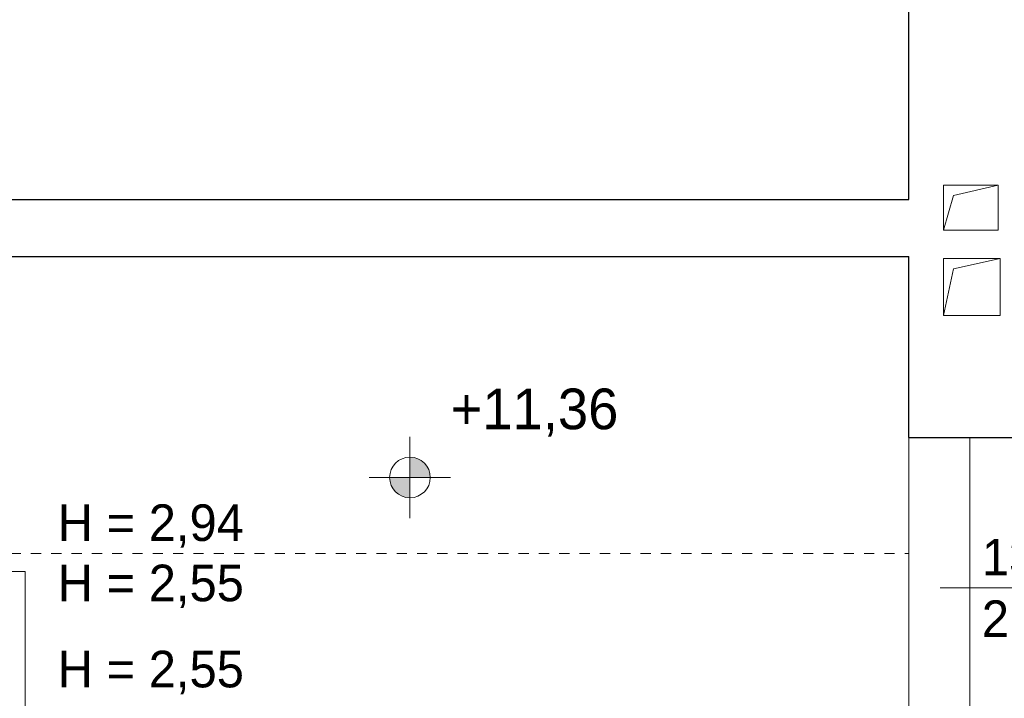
# Model space of a CAD drawing. Extents: x -145259 to -66341, y -2316 to 227384.
# Tile 123 of 141: x -92484 to -87639, y 172251 to 175588. Entities that reach past the tile are written whole.
import ezdxf

# ---------------------------------------------------------------- set-up
doc = ezdxf.new("R2010")
doc.units = 0
doc.header["$MEASUREMENT"] = 0
doc.linetypes.add('Hidden Line', pattern=[100, 50, -50])
for name, color, linetype, lineweight in [('Arch opisy_Nr_Pióra__21', 7, 'Continuous', 13), ('INWENT DACH_Nr_Pióra__21', 7, 'Continuous', 13), ('Inwent kominy_Nr_Pióra__21', 7, 'Continuous', 13), ('INWENT OPISY_Nr_Pióra__21', 7, 'Continuous', 13), ('INWENT RZĘDNE_Nr_Pióra__21', 7, 'Continuous', 13), ('INWENT.ŚCIANY_Nr_Pióra__1', 7, 'Continuous', 25), ('Istniejące schody_Nr_Pióra__21', 7, 'Continuous', 13)]:
    doc.layers.add(name, color=color, linetype=linetype, lineweight=lineweight)
doc.layers.add('INWENT RZĘDNE', color=7, linetype='Continuous')
doc.styles.add('GENERATED_STYLE_2', font='txt')
doc.styles.add('GENERATED_STYLE_7', font='txt')

# ---------------------------------------------------------------- blocks, each defined once
blk = doc.blocks.new('Koty wysokościowe_32', base_point=(-90563.3, 173336.8))
at = {"layer": 'INWENT RZĘDNE_Nr_Pióra__21', "linetype": 'Continuous'}
for points in [[(-90563.3, 173336.8), (-90463.3, 173336.8), (-90470.9, 173375), (-90492.6, 173407.5), (-90525.1, 173429.1), (-90563.3, 173436.8)], [(-90563.3, 173336.8), (-90663.3, 173336.8), (-90655.7, 173298.5), (-90634, 173266), (-90601.6, 173244.4), (-90563.3, 173236.8)]]:
    blk.add_hatch(color=256, dxfattribs=at).paths.add_polyline_path(points, flags=0)
for p, q in [((-90563.3, 173136.8), (-90563.3, 173536.8)), ((-90763.3, 173336.8), (-90363.3, 173336.8))]:
    blk.add_line(p, q, dxfattribs=at)
blk.add_circle((-90563.3, 173336.8), 100, dxfattribs=at)
at = {"layer": 'INWENT RZĘDNE_Nr_Pióra__21', "insert": (-90363.3, 173536.8), "char_height": 200, "attachment_point": 7, "style": 'GENERATED_STYLE_2'}
blk.add_mtext('{+11,36}', dxfattribs=at)

msp = doc.modelspace()

# ---------------------------------------------------------------- linework, layer by layer
at = {"layer": 'Arch opisy_Nr_Pióra__21', "linetype": 'Continuous'}
for p, q in [((-92456, 172874.7), (-93656, 172874.7)), ((-92456, 172154.7), (-92456, 172874.7))]:
    msp.add_line(p, q, dxfattribs=at)
at = {"layer": 'INWENT DACH_Nr_Pióra__21', "linetype": 'Hidden Line'}
msp.add_line((-95628.7, 172963.6), (-88108.7, 172963.6), dxfattribs=at)
at = {"layer": 'Inwent kominy_Nr_Pióra__21', "linetype": 'Continuous'}
for p, q in [((-87938.7, 174553.6), (-87938.7, 174773.6)), ((-87938.7, 174773.6), (-87668.7, 174773.6)), ((-87888.7, 174723.6), (-87668.7, 174773.6)), ((-87668.7, 174773.6), (-87668.7, 174553.6)), ((-87938.7, 174553.6), (-87888.7, 174723.6)), ((-87668.7, 174553.6), (-87938.7, 174553.6)), ((-87938.7, 174133.6), (-87938.7, 174413.6)), ((-87938.7, 174413.6), (-87658.7, 174413.6)), ((-87888.7, 174363.6), (-87658.7, 174413.6)), ((-87658.7, 174413.6), (-87658.7, 174133.6)), ((-87938.7, 174133.6), (-87888.7, 174363.6)), ((-87658.7, 174133.6), (-87938.7, 174133.6))]:
    msp.add_line(p, q, dxfattribs=at)
at = {"layer": 'INWENT OPISY_Nr_Pióra__21', "linetype": 'Continuous'}
msp.add_line((-87213.7, 172793.6), (-87953.7, 172793.6), dxfattribs=at)
at = {"layer": 'INWENT.ŚCIANY_Nr_Pióra__1', "linetype": 'Continuous'}
for p, q in [((-88108.7, 174703.6), (-88108.7, 176653.6)), ((-93458.7, 174703.6), (-88108.7, 174703.6)), ((-92528.7, 174423.6), (-88108.7, 174423.6)), ((-88108.7, 173533.6), (-88108.7, 174423.6)), ((-88108.7, 173533.6), (-87478.7, 173533.6))]:
    msp.add_line(p, q, dxfattribs=at)
at = {"layer": 'Istniejące schody_Nr_Pióra__21', "linetype": 'Continuous'}
for p, q in [((-88108.7, 173533.6), (-88108.7, 172053.6)), ((-87808.7, 173533.6), (-87808.7, 172053.6))]:
    msp.add_line(p, q, dxfattribs=at)

# ---------------------------------------------------------------- block references
at = {"layer": 'INWENT RZĘDNE'}
msp.add_blockref('Koty wysokościowe_32', (-90563.3, 173336.8), dxfattribs=at)

# ---------------------------------------------------------------- texts
at = {"layer": 'INWENT OPISY_Nr_Pióra__21', "linetype": 'Continuous', "char_height": 180, "attachment_point": 2, "style": 'GENERATED_STYLE_7'}
for s, insert in [('{H = 2,94}', (-91838.7, 173204.4)), ('{H = 2,55}', (-91838.7, 172908)), ('{H = 2,55}', (-91838.7, 172484.4))]:
    msp.add_mtext(s, dxfattribs=dict(at, insert=insert))
at = {"layer": 'INWENT OPISY_Nr_Pióra__21', "linetype": 'Continuous', "insert": (-87548.7, 173034.8), "char_height": 180, "width": 1346.334, "attachment_point": 2, "line_spacing_factor": 1.008452, "style": 'GENERATED_STYLE_7'}
msp.add_mtext('{134\\P210}', dxfattribs=at)

doc.saveas('drawing.dxf')
